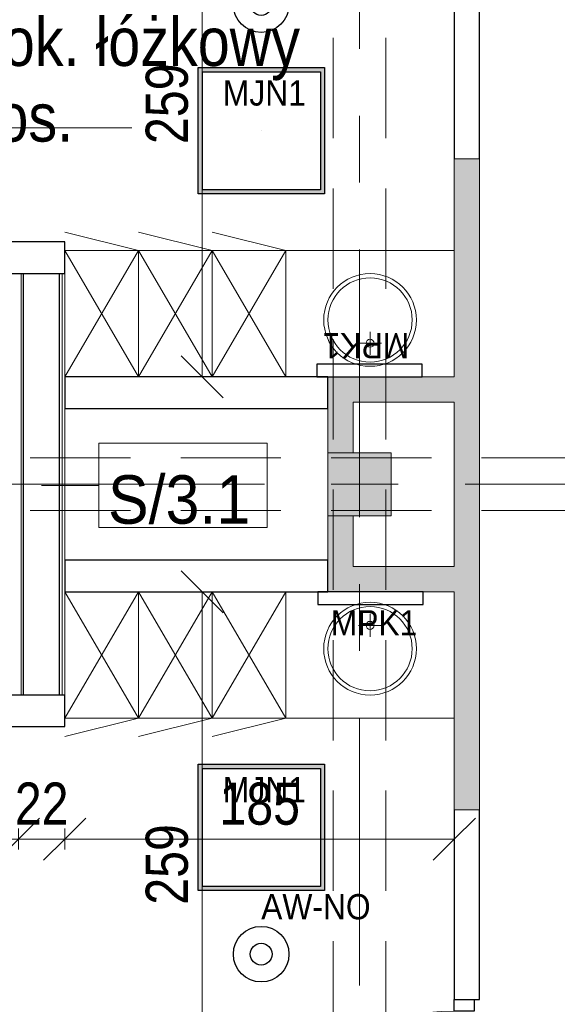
# Model space of a CAD drawing. Header units: centimetres. Extents: x -1631 to 21770, y -8842 to 3590.
# Tile 78 of 150: x -774 to -519, y 2082 to 2549. Entities that reach past the tile are written whole.
import ezdxf

# ---------------------------------------------------------------- set-up
doc = ezdxf.new("R2010")
doc.units = ezdxf.units.CM
for name, pattern in [('Dash', [60, 30, -30]), ('Oś', [222.25, 127, -31.75, 31.75, -31.75]), ('Ukryte', [71.438, 47.625, -23.813])]:
    doc.linetypes.add(name, pattern=pattern)
for name, color, linetype, lineweight in [('A-ANNO-DIMS', 211, 'Continuous', 13), ('A-ANNO-DIMS-100', 211, 'Continuous', 13), ('A-AREA-IDEN', 2, 'Continuous', 13), ('A-DETL', 90, 'Continuous', 9), ('A-DETL-GENF', 92, 'Continuous', 9), ('A-DETL-HDLN', 90, 'Ukryte', 9), ('A-DETL-MEDM', 33, 'Continuous', 13), ('A-DOOR', 31, 'Continuous', 13), ('A-WALL', 113, 'Continuous', 13), ('A-WALL-FNSH', 113, 'Continuous', 13), ('A-WALL-IDEN', 211, 'Continuous', 13), ('A-WALL-PATT', 111, 'Continuous', 13), ('I-FURN', 30, 'Continuous', 9), ('P-SANR-FIXT', 6, 'Continuous', 9), ('S-COLS', 52, 'Continuous', 13), ('S-GRID', 1, 'Continuous', 13)]:
    doc.layers.add(name, color=color, linetype=linetype, lineweight=lineweight)
doc.layers.add('E_oprawy', color=12, linetype='Continuous')
doc.styles.add('Arial', font='arial.ttf', dxfattribs={"width": 0.9, "height": 18})
doc.styles.add('Arial Narrow_5', font='ARIALN.TTF', dxfattribs={"height": 20})
doc.styles.add('Arial_11', font='arial.ttf', dxfattribs={"width": 0.85, "height": 23})
doc.styles.add('Arial_12', font='arial.ttf', dxfattribs={"width": 0.9, "height": 23})
doc.dimstyles.new('Diagonal_1_100__0__wewnętrzne_1', dxfattribs={"dimscale": 30.48, "dimtxt": 20.468619, "dimasz": 0.656168, "dimexe": 0.164042, "dimexo": 0.0625, "dimgap": 0.032808, "dimtad": 1, "dimdec": 0, "dimdsep": 46, "dimtxsty": 'Arial Narrow_5', "dimblk1": 'OBLIQUE', "dimblk2": 'OBLIQUE', "dimsah": 1, "dimcen": 0.09, "dimazin": 0, "dimtfac": 1, "dimtdec": 4, "dimtix": 1, "dimtmove": 0, "dimatfit": 3, "dimfxl": 0, "dimtvp": 1, "dimtolj": 1, "dimtzin": 0, "dimarcsym": 0})

# ---------------------------------------------------------------- blocks, each defined once
blk = doc.blocks.new('M_Concrete-Square-Column - 300 x 300mm-1794508-5_piętro III __10_50 m_ - stan projektowany')
at = {"layer": 'S-COLS', "lineweight": 9}
blk.add_hatch(color=254, dxfattribs=at).paths.add_polyline_path([(15, -15), (15, 15), (-15, 15), (-15, -15)], flags=0)
for p, q in [((15, 15), (-15, 15)), ((-15, 15), (-15, -15)), ((15, -15), (15, 15)), ((-15, -15), (15, -15))]:
    blk.add_line(p, q, dxfattribs=at)
blk = doc.blocks.new('Blat - Blat-1345692-5_piętro III __10_50 m_ - stan projektowany')
at = {"layer": 'I-FURN'}
for p, q in [((0, -60), (0, 0)), ((80, -60), (0, -60))]:
    blk.add_line(p, q, dxfattribs=at)
blk = doc.blocks.new('Blat - Blat-V3-5_piętro III __10_50 m_ - stan projektowany')
at = {"layer": 'I-FURN'}
for p, q in [((0, 60), (0, 0)), ((80, 60), (0, 60))]:
    blk.add_line(p, q, dxfattribs=at)
blk = doc.blocks.new('umywalka okrągła d _44cm stal nierdzewna - Type 1-2356172-5_piętro III __10_50 m_ - stan projektowany')
at = {"layer": 'P-SANR-FIXT'}
for p, q in [((12.5, -16.43), (12.5, -27.43)), ((7, -21.93), (18, -21.93))]:
    blk.add_line(p, q, dxfattribs=at)
for centre, radius in [((12.5, -33), 22), ((12.5, -33), 20), ((12.5, -21.93), 1.9)]:
    blk.add_circle(centre, radius, dxfattribs=at)
blk = doc.blocks.new('umywalka okrągła d _44cm stal nierdzewna - Type 1-2178342-5_piętro III __10_50 m_ - stan projektowany')
at = {"layer": 'P-SANR-FIXT'}
for p, q in [((12.5, 16.43), (12.5, 27.43)), ((7, 21.93), (18, 21.93))]:
    blk.add_line(p, q, dxfattribs=at)
for centre, radius in [((12.5, 33), 22), ((12.5, 33), 20), ((12.5, 21.93), 1.9)]:
    blk.add_circle(centre, radius, dxfattribs=at)
blk = doc.blocks.new('szafki szatniowe - szafki bez siedziska-1388242-5_piętro III __10_50 m_ - stan projektowany')
at = {"layer": 'I-FURN'}
for p, q in [((-17.5, 60), (17.5, 68.63)), ((17.5, 60), (52.5, 68.63)), ((52.5, 60), (87.5, 68.63)), ((17.5, 0), (-17.5, 60)), ((17.5, 60), (-17.5, 0)), ((-17.5, 60), (17.5, 60)), ((-17.5, 0), (-17.5, 60)), ((52.5, 0), (17.5, 60)), ((52.5, 60), (17.5, 0)), ((17.5, 60), (52.5, 60)), ((17.5, 0), (17.5, 60)), ((17.5, 60), (17.5, 0)), ((87.5, 0), (52.5, 60)), ((87.5, 60), (52.5, 0)), ((52.5, 60), (87.5, 60)), ((52.5, 0), (52.5, 60)), ((52.5, 60), (52.5, 0))]:
    blk.add_line(p, q, dxfattribs=at)
blk = doc.blocks.new('szafki szatniowe - szafki bez siedziska-1388164-5_piętro III __10_50 m_ - stan projektowany')
at = {"layer": 'I-FURN'}
for p, q in [((17.5, -60), (-17.5, 0)), ((-17.5, 0), (-17.5, -60)), ((52.5, -60), (17.5, 0)), ((17.5, -60), (17.5, 0)), ((87.5, -60), (52.5, 0)), ((17.5, 0), (-17.5, -60)), ((52.5, 0), (17.5, -60)), ((17.5, 0), (17.5, -60)), ((87.5, 0), (52.5, -60)), ((52.5, 0), (52.5, -60)), ((52.5, -60), (52.5, 0)), ((-17.5, -60), (17.5, -68.63)), ((-17.5, -60), (17.5, -60)), ((17.5, -60), (52.5, -68.63)), ((17.5, -60), (52.5, -60)), ((52.5, -60), (87.5, -68.63)), ((52.5, -60), (87.5, -60))]:
    blk.add_line(p, q, dxfattribs=at)
blk = doc.blocks.new('DRZWI 1S - automatyczna etykieta - Drzwi 120-2386914-5_piętro III __10_50 m_ - stan projektowany')
at = {"layer": 'A-DETL-GENF'}
for p, q in [((-65.5, 3.5), (-60, 3.5)), ((-65.5, -6), (-65.5, 3.5)), ((-60, 3.5), (-60, -6)), ((60, 3.5), (65.5, 3.5)), ((60, -6), (60, 3.5)), ((65.5, 3.5), (65.5, -6)), ((-60, -6), (-65.5, -6)), ((65.5, -6), (60, -6))]:
    blk.add_line(p, q, dxfattribs=at)
at = {"layer": 'A-DETL-MEDM', "lineweight": 25}
for p, q in [((-65.5, -6), (-65.5, 3.5)), ((-65.5, 3.5), (-60, 3.5)), ((-60, 3.5), (-60, -6)), ((60, 3.5), (60, -6)), ((65.5, 3.5), (60, 3.5)), ((65.5, -6), (65.5, 3.5)), ((-60, -6), (-65.5, -6)), ((60, -6), (65.5, -6))]:
    blk.add_line(p, q, dxfattribs=at)
at = {"layer": 'A-DOOR'}
blk.add_line((60, -6), (60, -126), dxfattribs=at)
blk.add_arc((60, -6), 120, 180, 270, dxfattribs=at)
blk = doc.blocks.new('METKA_POMIESZCZENIA2 - Rozbudowana - bez ramki-2396678-5_piętro III __10_50 m_ - stan projektowany')
at = {"layer": 'A-AREA-IDEN'}
for p, q in [((0, 0.425), (0, 0)), ((0.0976, 0), (-0.8, 0)), ((-0.8, 0), (0.9, 0)), ((0, 0), (0, -0.425))]:
    blk.add_line(p, q, dxfattribs=at)
blk = doc.blocks.new('DIMBLOCK137-5_piętro III __10_50 m_ - stan projektowany')
at = {"layer": 'A-ANNO-DIMS-100', "transparency": 16777216}
for p, q in [((-687.3, 2277.33), (-697.3, 2287.33)), ((-692.3, 2277.33), (-682.3, 2277.33)), ((-687.3, 2277.33), (-692.3, 2277.33)), ((-687.3, 2018.33), (-687.3, 2277.33)), ((-687.3, 2277.33), (-677.3, 2267.33)), ((-687.3, 2018.33), (-697.3, 2028.33)), ((-692.3, 2018.33), (-682.3, 2018.33)), ((-687.3, 2018.33), (-692.3, 2018.33)), ((-687.3, 2018.33), (-677.3, 2008.33))]:
    blk.add_line(p, q, dxfattribs=at)
at = {"layer": 'A-ANNO-DIMS-100', "color": 0, "transparency": 16777216, "insert": (-714.15, 2128.82), "char_height": 20, "width": 45.6158, "attachment_point": 1, "rotation": 90, "line_spacing_factor": 0.974696, "style": 'Arial Narrow_5'}
blk.add_mtext('259', dxfattribs=at)
blk = doc.blocks.new('_Oblique')
at = {"color": 0, "linetype": 'ByBlock', "lineweight": -2}
blk.add_line((-0.5, -0.5), (0.5, 0.5), dxfattribs=at)
blk = doc.blocks.new('DIMBLOCK159-5_piętro III __10_50 m_ - stan projektowany')
at = {"layer": 'A-ANNO-DIMS-100', "transparency": 16777216}
for p, q in [((-687.3, 2638.33), (-697.3, 2648.33)), ((-692.3, 2638.33), (-682.3, 2638.33)), ((-687.3, 2638.33), (-692.3, 2638.33)), ((-687.3, 2379.33), (-687.3, 2638.33)), ((-687.3, 2638.33), (-677.3, 2628.33)), ((-687.3, 2379.33), (-697.3, 2389.33)), ((-692.3, 2379.33), (-682.3, 2379.33)), ((-687.3, 2379.33), (-692.3, 2379.33)), ((-687.3, 2379.33), (-677.3, 2369.33))]:
    blk.add_line(p, q, dxfattribs=at)
at = {"layer": 'A-ANNO-DIMS-100', "color": 0, "transparency": 16777216, "insert": (-714.15, 2489.82), "char_height": 20, "width": 45.6158, "attachment_point": 1, "rotation": 90, "line_spacing_factor": 0.974696, "style": 'Arial Narrow_5'}
blk.add_mtext('259', dxfattribs=at)
blk = doc.blocks.new('DIMBLOCK183-5_piętro III __10_50 m_ - stan projektowany')
at = {"layer": 'A-ANNO-DIMS-100', "transparency": 16777216}
for p, q in [((-932.63, 2159.95), (-922.63, 2169.95)), ((-774.62, 2159.95), (-764.62, 2169.95)), ((-932.63, 2164.95), (-932.63, 2154.95)), ((-932.63, 2159.95), (-932.63, 2164.95)), ((-774.62, 2164.95), (-774.62, 2154.95)), ((-774.62, 2159.95), (-774.62, 2164.95)), ((-932.63, 2159.95), (-942.63, 2149.95)), ((-932.63, 2159.95), (-774.62, 2159.95)), ((-774.62, 2159.95), (-784.62, 2149.95))]:
    blk.add_line(p, q, dxfattribs=at)
at = {"layer": 'A-ANNO-DIMS-100', "color": 0, "transparency": 16777216, "insert": (-872.63, 2186.8), "char_height": 20, "width": 45.6158, "attachment_point": 1, "line_spacing_factor": 0.974696, "style": 'Arial Narrow_5'}
blk.add_mtext('158', dxfattribs=at)
blk = doc.blocks.new('DIMBLOCK184-5_piętro III __10_50 m_ - stan projektowany')
at = {"layer": 'A-ANNO-DIMS-100', "transparency": 16777216}
for p, q in [((-774.62, 2159.95), (-764.62, 2169.95)), ((-752.62, 2159.95), (-742.62, 2169.95)), ((-774.62, 2164.95), (-774.62, 2154.95)), ((-774.62, 2159.95), (-774.62, 2164.95)), ((-752.62, 2164.95), (-752.62, 2154.95)), ((-752.62, 2159.95), (-752.62, 2164.95)), ((-774.62, 2159.95), (-784.62, 2149.95)), ((-774.62, 2159.95), (-752.62, 2159.95)), ((-752.62, 2159.95), (-762.62, 2149.95))]:
    blk.add_line(p, q, dxfattribs=at)
at = {"layer": 'A-ANNO-DIMS-100', "color": 0, "transparency": 16777216, "insert": (-776.29, 2186.8), "char_height": 20, "width": 30.4105, "attachment_point": 1, "line_spacing_factor": 0.974696, "style": 'Arial Narrow_5'}
blk.add_mtext('22', dxfattribs=at)
blk = doc.blocks.new('DIMBLOCK185-5_piętro III __10_50 m_ - stan projektowany')
at = {"layer": 'A-ANNO-DIMS-100', "transparency": 16777216}
for p, q in [((-752.62, 2159.95), (-742.62, 2169.95)), ((-567.62, 2159.95), (-557.62, 2169.95)), ((-752.62, 2164.95), (-752.62, 2154.95)), ((-752.62, 2159.95), (-752.62, 2164.95)), ((-567.62, 2164.95), (-567.62, 2154.95)), ((-567.62, 2159.95), (-567.62, 2164.95)), ((-752.62, 2159.95), (-762.62, 2149.95)), ((-752.62, 2159.95), (-567.62, 2159.95)), ((-567.62, 2159.95), (-577.62, 2149.95))]:
    blk.add_line(p, q, dxfattribs=at)
at = {"layer": 'A-ANNO-DIMS-100', "color": 0, "transparency": 16777216, "insert": (-679.13, 2186.8), "char_height": 20, "width": 45.6158, "attachment_point": 1, "line_spacing_factor": 0.974696, "style": 'Arial Narrow_5'}
blk.add_mtext('185', dxfattribs=at)
blk = doc.blocks.new('ET sciana_AT7 - 10mm-2270614-5_piętro III __10_50 m_ - stan projektowany')
at = {"layer": 'A-WALL-IDEN'}
for p, q in [((-0.4, 0.196875), (0.4, 0.196875)), ((-0.4, -0.203125), (-0.4, 0.196875)), ((0.4, 0.196875), (0.4, -0.203125)), ((-0.4, -0.203125), (0.4, -0.203125))]:
    blk.add_line(p, q, dxfattribs=at)
blk = doc.blocks.new('MJN1')
at = {"layer": 'E_oprawy', "linetype": 'ByBlock'}
h = blk.add_hatch(color=256, dxfattribs=at)
h.paths.add_polyline_path([(-30, -30), (-30, 30), (30, 30), (30, -30)])
h.paths.add_polyline_path([(-28, -28), (-28, 28), (28, 28), (28, -28)], flags=16)
for points in [[(-30, -30), (-30, 30), (30, 30), (30, -30)], [(-28, -28), (-28, 28), (28, 28), (28, -28)]]:
    blk.add_lwpolyline(points, close=True, dxfattribs=at)
blk.add_circle((0, 0), 0.0000001, dxfattribs=at)
at = {"layer": 'E_oprawy', "color": 4, "style": 'Arial', "width": 0.9}
blk.add_text('MJN1', height=12, dxfattribs=at).set_placement((-18.29, 11.9))
blk = doc.blocks.new('MPK1')
at = {"layer": 'E_oprawy', "linetype": 'ByBlock'}
blk.add_lwpolyline([(0, 6), (0, 0), (50, 0), (50, 6)], close=True, dxfattribs=at)
at = {"layer": 'E_oprawy'}
blk.add_circle((25, 0), 0.00001, dxfattribs=at)
at = {"layer": 'E_oprawy', "color": 4, "style": 'Arial', "width": 0.9}
blk.add_text('MPK1', height=12, rotation=180, dxfattribs=at).set_placement((43.89, 20.74))
blk = doc.blocks.new('AW-NO')
at = {"layer": 'E_oprawy', "color": 1, "linetype": 'ByBlock'}
for radius in [13.2, 5.21]:
    blk.add_circle((0, 0), radius, dxfattribs=at)
at = {"layer": 'E_oprawy', "color": 1, "style": 'Arial', "width": 0.9}
blk.add_text('AW-NO', height=12, dxfattribs=at).set_placement((0, 16.52))

msp = doc.modelspace()

# ---------------------------------------------------------------- hatches: boundary and pattern name
at = {"layer": 'A-WALL-PATT'}
h = msp.add_hatch(color=9, dxfattribs=at)
h.paths.add_polyline_path([(-555.62, 1833.33), (-555.62, 1952.83), (-567.62, 1952.83), (-567.62, 1833.33)], flags=0)
h.paths.add_polyline_path([(-555.62, 2173.83), (-555.62, 2482.83), (-567.62, 2482.83), (-567.62, 2173.83)], flags=0)
h.paths.add_polyline_path([(-555.62, 2703.83), (-555.62, 2824.33), (-567.62, 2824.33), (-567.62, 2703.83), (-558.12, 2703.83)], flags=0)
for points in [[(-567.62, 2367.33), (-567.62, 2379.33), (-627.62, 2379.33), (-627.62, 2367.33), (-615.62, 2367.33)], [(-567.62, 2277.33), (-567.62, 2289.33), (-615.62, 2289.33), (-615.62, 2277.33)]]:
    msp.add_hatch(color=9, dxfattribs=at).paths.add_polyline_path(points, flags=0)
h = msp.add_hatch(color=9, dxfattribs=at)
h.paths.add_polyline_path([(-627.62, 2277.33), (-615.62, 2277.33), (-615.62, 2313.33), (-627.62, 2313.33)], flags=0)
h.paths.add_polyline_path([(-627.62, 2343.33), (-615.62, 2343.33), (-615.62, 2367.33), (-627.62, 2367.33)], flags=0)

# ---------------------------------------------------------------- linework, layer by layer
at = {"layer": 'A-DETL', "linetype": 'Dash', "lineweight": 25}
msp.add_open_spline([(-552.77, 2638.57), (-478.91, 2638.57), (-476.08, 2638.57), (-439.12, 2638.57), (-439.12, 2601.62), (-439.12, 2598.79), (-439.12, 2573.54), (-439.12, 1655.82), (-439.12, 1618.87), (-439.12, 1616.04), (-439.12, 1512.36), (-439.12, 1509.53), (-439.12, 1472.57), (-476.08, 1472.57), (-478.91, 1472.57), (-555.62, 1472.57)], degree=3, knots=[0, 0, 0, 0, 1.242892, 2.082132, 2.921372, 3.63261, 13.975949, 24.692511, 35.163852, 36.732804, 37.928533, 39.497485, 40.336725, 41.175965, 42.450024, 42.450024, 42.450024, 42.450024], dxfattribs=at)
at = {"layer": 'A-DETL-HDLN'}
for p, q in [((-625.12, 420.83), (-625.12, 2793.33)), ((-600.12, 420.83), (-600.12, 2793.33)), ((-1197.62, 2340.83), (1172.38, 2340.83)), ((-1197.62, 2315.83), (1172.38, 2315.83))]:
    msp.add_line(p, q, dxfattribs=at)
at = {"layer": 'A-WALL', "color": 7, "lineweight": 25}
for p, q in [((-567.62, 2572.83), (-567.62, 2482.83)), ((-555.62, 2482.83), (-555.62, 2572.83)), ((-752.62, 2443.33), (-925.12, 2443.33)), ((-752.62, 2428.33), (-752.62, 2443.33)), ((-925.12, 2428.33), (-752.62, 2428.33)), ((-772.12, 2228.33), (-772.12, 2428.33)), ((-755.12, 2228.33), (-755.12, 2428.33)), ((-627.62, 2379.33), (-752.62, 2379.33)), ((-752.62, 2379.33), (-752.62, 2364.33)), ((-627.62, 2364.33), (-627.62, 2379.33)), ((-752.62, 2364.33), (-627.62, 2364.33)), ((-627.62, 2292.33), (-752.62, 2292.33)), ((-752.62, 2292.33), (-752.62, 2277.33)), ((-627.62, 2277.33), (-627.62, 2292.33)), ((-752.62, 2277.33), (-627.62, 2277.33)), ((-752.62, 2228.33), (-882.13, 2228.33)), ((-752.62, 2213.33), (-752.62, 2228.33)), ((-882.13, 2213.33), (-752.62, 2213.33)), ((-567.62, 2173.83), (-567.62, 2083.83)), ((-555.62, 2083.83), (-555.62, 2173.83)), ((-558.12, 2083.83), (-555.62, 2083.83))]:
    msp.add_line(p, q, dxfattribs=at)
at = {"layer": 'A-WALL', "lineweight": 9}
for p, q in [((-567.62, 2482.83), (-567.62, 2379.33)), ((-555.62, 2173.83), (-555.62, 2482.83)), ((-567.62, 2379.33), (-627.62, 2379.33)), ((-615.62, 2367.33), (-567.62, 2367.33)), ((-615.62, 2343.33), (-615.62, 2367.33)), ((-567.62, 2367.33), (-567.62, 2289.33)), ((-627.62, 2364.33), (-627.62, 2343.33)), ((-627.62, 2313.33), (-627.62, 2292.33)), ((-615.62, 2289.33), (-615.62, 2313.33)), ((-567.62, 2289.33), (-615.62, 2289.33)), ((-627.62, 2277.33), (-567.62, 2277.33)), ((-567.62, 2277.33), (-567.62, 2173.83))]:
    msp.add_line(p, q, dxfattribs=at)
at = {"layer": 'A-WALL'}
for p, q in [((-555.62, 2482.83), (-567.62, 2482.83)), ((-773.37, 2228.33), (-773.37, 2428.33)), ((-753.87, 2228.33), (-753.87, 2428.33)), ((-567.62, 2173.83), (-555.62, 2173.83))]:
    msp.add_line(p, q, dxfattribs=at)
at = {"layer": 'A-WALL-FNSH', "color": 250, "lineweight": 9}
msp.add_line((-752.62, 2228.33), (-752.62, 2428.33), dxfattribs=at)
at = {"layer": 'A-WALL-IDEN'}
msp.add_line((-763.62, 2327.83), (-736.49, 2327.83), dxfattribs=at)
at = {"layer": 'S-GRID', "linetype": 'Oś'}
for p, q in [((-612.62, 2884.27), (-612.62, 27.13)), ((1342.46, 2328.33), (-1368.76, 2328.33))]:
    msp.add_line(p, q, dxfattribs=at)

# ---------------------------------------------------------------- block references
at = {"layer": 'A-AREA-IDEN', "xscale": 99.99999999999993, "yscale": 99.99999999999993, "zscale": 99.99999999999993}
msp.add_blockref('METKA_POMIESZCZENIA2 - Rozbudowana - bez ramki-2396678-5_piętro III __10_50 m_ - stan projektowany', (-810.67, 2497.43), dxfattribs=at)
at = {"layer": 'A-DOOR', "rotation": 269.9999999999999}
msp.add_blockref('DRZWI 1S - automatyczna etykieta - Drzwi 120-2386914-5_piętro III __10_50 m_ - stan projektowany', (-561.62, 2018.33), dxfattribs=at)
at = {"layer": 'A-WALL-IDEN', "xscale": 99.99999999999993, "yscale": 99.99999999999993, "zscale": 99.99999999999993}
msp.add_blockref('ET sciana_AT7 - 10mm-2270614-5_piętro III __10_50 m_ - stan projektowany', (-696.49, 2328.14), dxfattribs=at)
at = {"layer": 'E_oprawy', "linetype": 'ByBlock'}
for p in [(-659.32, 2556.02), (-659.32, 2105.35)]:
    msp.add_blockref('AW-NO', p, dxfattribs=at)
at = {"layer": 'E_oprawy'}
for name, p in [('MJN1', (-659.22, 2496.16)), ('MPK1', (-632.89, 2379.33)), ('MJN1', (-659.22, 2165.49))]:
    msp.add_blockref(name, p, dxfattribs=at)
at = {"layer": 'E_oprawy', "rotation": 179.999999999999}
msp.add_blockref('MPK1', (-582.36, 2277.33), dxfattribs=at)
at = {"layer": 'I-FURN', "rotation": 180}
for name, p in [('szafki szatniowe - szafki bez siedziska-1388164-5_piętro III __10_50 m_ - stan projektowany', (-665.12, 2379.33)), ('szafki szatniowe - szafki bez siedziska-1388242-5_piętro III __10_50 m_ - stan projektowany', (-665.12, 2277.33))]:
    msp.add_blockref(name, p, dxfattribs=at)
at = {"layer": 'I-FURN'}
for name, p in [('Blat - Blat-V3-5_piętro III __10_50 m_ - stan projektowany', (-647.62, 2379.33)), ('Blat - Blat-1345692-5_piętro III __10_50 m_ - stan projektowany', (-647.62, 2277.33))]:
    msp.add_blockref(name, p, dxfattribs=at)
at = {"layer": 'P-SANR-FIXT'}
for name, p in [('umywalka okrągła d _44cm stal nierdzewna - Type 1-2178342-5_piętro III __10_50 m_ - stan projektowany', (-620.12, 2373.33)), ('umywalka okrągła d _44cm stal nierdzewna - Type 1-2356172-5_piętro III __10_50 m_ - stan projektowany', (-620.12, 2283.33))]:
    msp.add_blockref(name, p, dxfattribs=at)
at = {"layer": 'S-COLS', "lineweight": 9}
msp.add_blockref('M_Concrete-Square-Column - 300 x 300mm-1794508-5_piętro III __10_50 m_ - stan projektowany', (-612.62, 2328.33), dxfattribs=at)

# ---------------------------------------------------------------- texts
at = {"layer": 'A-AREA-IDEN', "insert": (-800.24, 2490.65), "char_height": 23, "width": 156.91, "attachment_point": 7, "line_spacing_factor": 0.936439, "style": 'Arial_11'}
msp.add_mtext('\\pt84.99995,169.9999,255.00008,340.00003,424.99998,509.99993,595.00011,680.00006,765.00001,849.99996,934.99991,1020.00009,1105.00004,1189.99999,1274.99994,1359.99989,1445.00007,1530.00002,1614.99997,1699.99992,1785.0001,1870.00005,1955,2039.99995,2124.9999,2210.00008,2295.00003,2379.99998,2464.99993,2550.00011,2635.00006,2720.00001;Pok. łóżkowy\\P3os.', dxfattribs=at)
at = {"layer": 'A-WALL-IDEN', "insert": (-698.3, 2320.98), "char_height": 23, "width": 67.32, "attachment_point": 5, "line_spacing_factor": 0.936439, "style": 'Arial_12'}
msp.add_mtext('\\pxqc,t4.96957,9.93913,14.9087,19.87826,24.84783,29.81739,34.78696,39.75652,44.72609,49.69565,54.66522,59.63478,64.60435,69.57391,74.54348,79.51304,84.48261,89.45217,94.42174,99.3913,104.36087,109.33043,114.3,119.26957,124.23913,129.2087,134.17826,139.14783,144.11739,149.08696,154.05652,159.02609;{S/3.1}', dxfattribs=at)

# ---------------------------------------------------------------- dimensions: what is measured, and where the dimension line sits
at = {"layer": 'A-ANNO-DIMS'}
for base, p1, p2, angle, override, picture, middle in [((-687.3, 2638.33), (-692.3, 2379.33), (-692.3, 2638.33), 90, {"dimpost": '<>', "dimfxl": 259}, 'DIMBLOCK159-5_piętro III __10_50 m_ - stan projektowany', (-698.51, 2508.83)), ((-687.3, 2277.33), (-692.3, 2018.33), (-692.3, 2277.33), 90, {"dimpost": '<>', "dimfxl": 259}, 'DIMBLOCK137-5_piętro III __10_50 m_ - stan projektowany', (-698.51, 2147.83)), ((-774.62, 2159.95), (-932.63, 2164.95), (-774.62, 2164.95), 0, {"dimpost": '<>', "dimfxl": 158.002092}, 'DIMBLOCK183-5_piętro III __10_50 m_ - stan projektowany', (-853.62, 2171.16)), ((-567.62, 2159.95), (-752.62, 2164.95), (-567.62, 2164.95), 0, {"dimpost": '<>', "dimfxl": 185}, 'DIMBLOCK185-5_piętro III __10_50 m_ - stan projektowany', (-660.12, 2171.16))]:
    dim = msp.add_linear_dim(base=base, p1=p1, p2=p2, angle=angle, dimstyle='Diagonal_1_100__0__wewnętrzne_1', override=override, dxfattribs=at)
    dim.commit()
    dim.dimension.update_dxf_attribs({"geometry": picture, "text_midpoint": middle})
dim = msp.add_linear_dim(base=(-752.62, 2159.95), p1=(-774.62, 2164.95), p2=(-752.62, 2164.95), dimstyle='Diagonal_1_100__0__wewnętrzne_1', override={"dimpost": '<>', "dimfxl": 22}, dxfattribs=at)
dim.commit()
dim.dimension.update_dxf_attribs({"geometry": 'DIMBLOCK184-5_piętro III __10_50 m_ - stan projektowany', "text_midpoint": (-763.62, 2170.99)})

doc.saveas('drawing.dxf')
